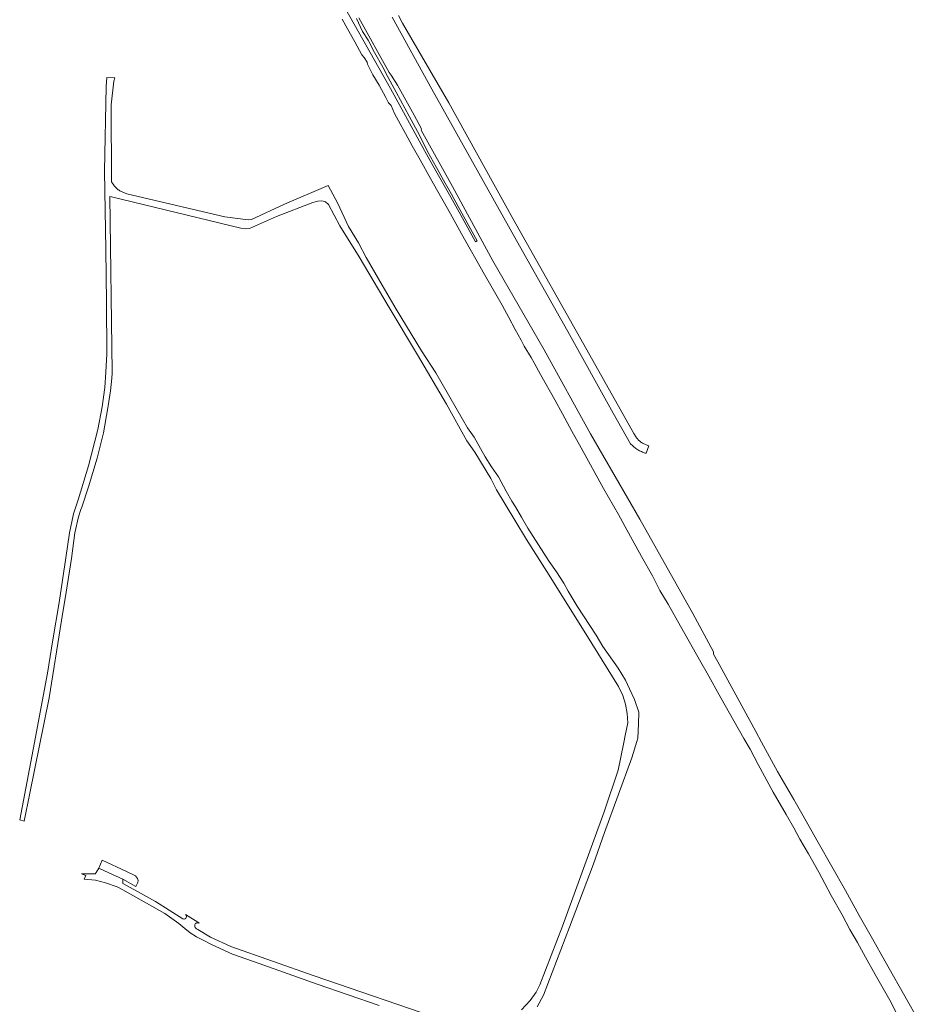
# Model space of a CAD drawing. Extents: x 152825 to 164088, y 457113 to 463005.
# Tile 66 of 256: x 156068 to 156479, y 459784 to 460235. Entities that reach past the tile are written whole.
import ezdxf

# ---------------------------------------------------------------- set-up
doc = ezdxf.new("R2010")
doc.units = 0
doc.header["$LTSCALE"] = 0.5
for name, color, linetype, lineweight in [('B-PV-VH-HALFVERHARDING-GV', 251, 'CONTINUOUS', 18), ('B-PV-VH-HALFVERHARDING_GRAVEL-GV', 251, 'CONTINUOUS', 18), ('B-PV-VH-ONVERHARD_ZAND-GV', 251, 'CONTINUOUS', 18), ('B-PV-VH-OPENVERHARDING_BETONSTRAATSTEEN-GV', 251, 'CONTINUOUS', 18)]:
    doc.layers.add(name, color=color, linetype=linetype, lineweight=lineweight)

msp = doc.modelspace()

# ---------------------------------------------------------------- linework, layer by layer
at = {"layer": 'B-PV-VH-HALFVERHARDING-GV', "flags": 128}
for points in [[(156222.364, 460235.629), (156225.134, 460229.763), (156227.694, 460225.738), (156230.67, 460220.174), (156234.461, 460213.443), (156236.837, 460208.635), (156240.582, 460201.924), (156246.468, 460190.937), (156251.19, 460182.239), (156254.83, 460174.815), (156259.001, 460167.405), (156262.893, 460160.238), (156265.804, 460155.241), (156268.942, 460149.589), (156273.792, 460140.708), (156277.56, 460133.856), (156276.866, 460133.436), (156271.71, 460142.858), (156265.61, 460153.814), (156258.75, 460165.84), (156255.242, 460172.221), (156251.993, 460177.895), (156249.284, 460183.051), (156244.751, 460191.131), (156237.874, 460203.662), (156206.618, 460259.246)], [(156478.691, 459778.705), (156474.775, 459785.302), (156464.354, 459804.067), (156458.634, 459814.122), (156452.604, 459824.763), (156446.29, 459836.209), (156433.699, 459858.258), (156426.213, 459871.508), (156422.648, 459877.834), (156415.127, 459890.749), (156407.834, 459904.195), (156405.236, 459909.067), (156387.75, 459940.898), (156385.805, 459944.554), (156385.837, 459945.607), (156376.345, 459963.132), (156352.076, 460006.337), (156329.578, 460045.476), (156308.288, 460083.91), (156284.865, 460124.678), (156266.325, 460158.786), (156252.008, 460184.559), (156252.081, 460185.116), (156248.739, 460191.413), (156244.962, 460198.23), (156241.102, 460205.157), (156238.317, 460209.759), (156237.36, 460210.928), (156223.396, 460236.064)], [(156215.841, 460235.378), (156218.191, 460230.901), (156221.568, 460225.076), (156224.793, 460219.094), (156225.878, 460217.872), (156227.262, 460215.659), (156227.353, 460214.722), (156229.876, 460209.901), (156232.671, 460205.168), (156235.803, 460199.497), (156236.959, 460197.091), (156238.17, 460195.862), (156239.756, 460192.147), (156241.562, 460188.863), (156244.739, 460182.985), (156247.901, 460177.341), (156251.461, 460170.96), (156256.266, 460162.354), (156259.588, 460156.478), (156262.633, 460151.032), (156266.206, 460144.862), (156270.507, 460137.08), (156281.04, 460118.442), (156286.103, 460109.457), (156289.036, 460104.351), (156292.049, 460098.721), (156295.076, 460093.217), (156297.761, 460088.322), (156299.133, 460085.579), (156302.281, 460080.425), (156303.671, 460077.92), (156306.652, 460072.594), (156313.117, 460060.934), (156316.73, 460054.582), (156320.967, 460046.714), (156325.299, 460039.064), (156335.475, 460020.355), (156342.348, 460008.407), (156345.219, 460003.119), (156352.842, 459989.291), (156357.906, 459980.4), (156361.331, 459973.707), (156365.009, 459967.415), (156370.768, 459957.248), (156380.013, 459940.824), (156382.926, 459935.817), (156389.255, 459924.498), (156395.173, 459913.936), (156399.684, 459905.774), (156402.606, 459900.931), (156406.299, 459893.967), (156413.193, 459881.192), (156419.072, 459871.056), (156422.555, 459864.948), (156425.412, 459859.677), (156429.326, 459853.07), (156434.023, 459844.567), (156436.8, 459839.392), (156439.77, 459833.913), (156444.706, 459825.077), (156448.333, 459818.29), (156451.781, 459812.356), (156455.427, 459805.624), (156459.93, 459797.721), (156466.527, 459785.943), (156469.538, 459780.312)]]:
    msp.add_lwpolyline(points, dxfattribs=at)
at = {"layer": 'B-PV-VH-HALFVERHARDING_GRAVEL-GV', "flags": 128}
msp.add_lwpolyline([(156238.754, 460236.375), (156256.835, 460203.297), (156296.999, 460131.62), (156319.084, 460092.306), (156339.881, 460054.879), (156347.853, 460040.913), (156347.863, 460040.902), (156348.183, 460040.55), (156348.516, 460040.209), (156348.859, 460039.879), (156349.213, 460039.561), (156349.578, 460039.255), (156349.953, 460038.962), (156350.338, 460038.681), (156350.731, 460038.413), (156351.134, 460038.159), (156351.545, 460037.918), (156351.963, 460037.691), (156352.389, 460037.478), (156352.822, 460037.28), (156353.262, 460037.097), (156353.707, 460036.928), (156354.158, 460036.774), (156354.613, 460036.636), (156355.073, 460036.513), (156356.298, 460039.96), (156356.222, 460039.978), (156355.834, 460040.078), (156355.45, 460040.193), (156355.072, 460040.324), (156354.698, 460040.47), (156354.332, 460040.631), (156353.971, 460040.806), (156353.618, 460040.995), (156353.273, 460041.199), (156352.936, 460041.416), (156352.608, 460041.646), (156352.29, 460041.889), (156351.981, 460042.145), (156351.683, 460042.413), (156351.396, 460042.692), (156351.121, 460042.983), (156350.857, 460043.284), (156350.605, 460043.596), (156350.366, 460043.917), (156349.332, 460045.544), (156329.215, 460081.507), (156293.99, 460144.002), (156264.585, 460196.995), (156243.483, 460233.546), (156241.65, 460237.044)], dxfattribs=at)
at = {"layer": 'B-PV-VH-ONVERHARD_ZAND-GV', "flags": 128}
msp.add_lwpolyline([(156305.062, 459782.862), (156307.957, 459788.273), (156319.825, 459819.386), (156330.659, 459848.033), (156335.942, 459862.837), (156348.509, 459897.058), (156350.72, 459904.455), (156351.201, 459906.061), (156351.467, 459912.583), (156351.6, 459917.965), (156349.636, 459923.698), (156347.442, 459928.615), (156345.515, 459932.569), (156342.121, 459938.063), (156335.141, 459947.963), (156332.041, 459953.11), (156323.442, 459966.49), (156319.23, 459973.286), (156317.339, 459977.065), (156313.989, 459982.27), (156310.628, 459986.936), (156300.837, 460002.208), (156297.885, 460007.28), (156295.231, 460011.922), (156293.44, 460014.607), (156290.948, 460019.164), (156287.365, 460025.662), (156284.215, 460030.27), (156281.352, 460034.868), (156276.178, 460043.918), (156273.227, 460048.195), (156270.971, 460052.173), (156258.652, 460073.297), (156252.131, 460083.429), (156240.488, 460102.473), (156234.147, 460113.486), (156226.782, 460126.196), (156223.281, 460132.898), (156218.764, 460140.416), (156213.615, 460151.193), (156209.366, 460159.166), (156189.351, 460150.587), (156174.273, 460143.534), (156172.708, 460143.404), (156162.01, 460144.838), (156117.197, 460155.376), (156113.978, 460156.742), (156113.626, 460156.988), (156113.284, 460157.248), (156112.951, 460157.52), (156112.629, 460157.804), (156112.318, 460158.1), (156112.017, 460158.407), (156111.729, 460158.725), (156111.452, 460159.054), (156111.187, 460159.392), (156110.935, 460159.74), (156110.697, 460160.097), (156110.471, 460160.462), (156110.26, 460160.836), (156110.22, 460160.91), (156110.047, 460196.121), (156111.32, 460206.962), (156111.707, 460208.573), (156108.071, 460208.637), (156107.733, 460204.506), (156106.963, 460165.795), (156107.523, 460129.843), (156107.899, 460105.712), (156108.11, 460082.089), (156107.638, 460073.721), (156107.13, 460066.644), (156105.907, 460057.771), (156103.943, 460047.36), (156099.73, 460030.799), (156094.87, 460015.114), (156092.8, 460008.752), (156091.029, 460000), (156089.305, 459988.575), (156086.189, 459968.2), (156083.344, 459951.046), (156080.818, 459935.828), (156074.35, 459900.873), (156068.154, 459868.659), (156070.262, 459868.044), (156072.83, 459880.822), (156081.6, 459924.469), (156087.313, 459959.977), (156089.373, 459972.947), (156091.806, 459988.27), (156093.454, 460000), (156095.147, 460007.47), (156096.204, 460010.697), (156096.577, 460011.808), (156099.713, 460021.151), (156103.592, 460034.279), (156106.46, 460045.852), (156108.512, 460057.39), (156108.65, 460058.244), (156109.758, 460065.124), (156110.265, 460070.983), (156110.454, 460073.168), (156110.446, 460073.773), (156109.416, 460154.114), (156110.254, 460153.932), (156169.447, 460139.674), (156171.731, 460139.377), (156173.381, 460139.476), (156185.698, 460144.912), (156202.337, 460151.405), (156204.713, 460151.986), (156206.56, 460152.197), (156208.144, 460151.775), (156209.569, 460150.455), (156214.742, 460140.746), (156223.651, 460126.583), (156236.903, 460104.055), (156250.265, 460081.553), (156263.517, 460058.941), (156272.851, 460042.279), (156276.607, 460037.097), (156283.864, 460024.903), (156286.404, 460019.774), (156294.815, 460005.92), (156300.169, 459997.002), (156310.538, 459980.663), (156330.131, 459949.392), (156342.312, 459929.607), (156344.374, 459925.483), (156345.593, 459921.561), (156346.335, 459917.269), (156346.547, 459912.977), (156345.425, 459907.23), (156344.798, 459904.022), (156342.111, 459891.342), (156335.839, 459872.193), (156330.996, 459859.346), (156316.756, 459819.862), (156306.315, 459793.024), (156304.619, 459789.635), (156301.822, 459785.822), (156297.923, 459781.501)], dxfattribs=at)
msp.add_lwpolyline([(156115.398, 459841.367), (156121.338, 459837.978), (156122.251, 459839.825), (156122.461, 459840.798), (156122.119, 459841.719), (156121.25, 459842.877), (156117.06, 459844.951), (156105.898, 459850.043), (156104.373, 459846.497), (156109.035, 459844.315)], close=True, dxfattribs=at)
at = {"layer": 'B-PV-VH-OPENVERHARDING_BETONSTRAATSTEEN-GV', "flags": 128}
msp.add_lwpolyline([(156262.587, 459776.691), (156202.96, 459797.138), (156164.752, 459810.565), (156155.528, 459814.772), (156149.69, 459818.314), (156149.13, 459818.717), (156148.553, 459819.262), (156148.402, 459819.512), (156148.306, 459819.789), (156148.272, 459820.08), (156148.299, 459820.371), (156148.387, 459820.65), (156148.532, 459820.904), (156148.727, 459821.122), (156148.964, 459821.294), (156149.231, 459821.413), (156149.518, 459821.472), (156149.558, 459821.471), (156149.811, 459821.469), (156150.096, 459821.405), (156150.327, 459821.287), (156149.721, 459821.665), (156144.047, 459825.202), (156144.226, 459825.031), (156144.364, 459824.826), (156144.456, 459824.597), (156144.497, 459824.353), (156144.486, 459824.106), (156144.423, 459823.867), (156144.31, 459823.647), (156144.296, 459823.629), (156144.154, 459823.456), (156143.961, 459823.302), (156143.739, 459823.192), (156143.499, 459823.132), (156143.252, 459823.124), (156143.009, 459823.169), (156142.781, 459823.264), (156130.407, 459831.212), (156122.076, 459835.738), (156120.137, 459836.792), (156115.342, 459839.408), (156115.398, 459841.367), (156109.035, 459844.315), (156104.373, 459846.497), (156103.189, 459844.509), (156102.767, 459843.777), (156101.602, 459843.865), (156096.441, 459843.909), (156098.411, 459843.038), (156097.744, 459841.412), (156102.787, 459840.982), (156107.433, 459839.709), (156112.751, 459837.933), (156115.44, 459836.475), (156134.572, 459825.6), (156141.035, 459821.169), (156143.809, 459818.835), (156146.212, 459816.772), (156149.054, 459815.047), (156152.201, 459813.39), (156156.038, 459811.54), (156165.656, 459807.111), (156177.849, 459802.751), (156204.395, 459793.358), (156232.716, 459783.596)], dxfattribs=at)

doc.saveas('drawing.dxf')
